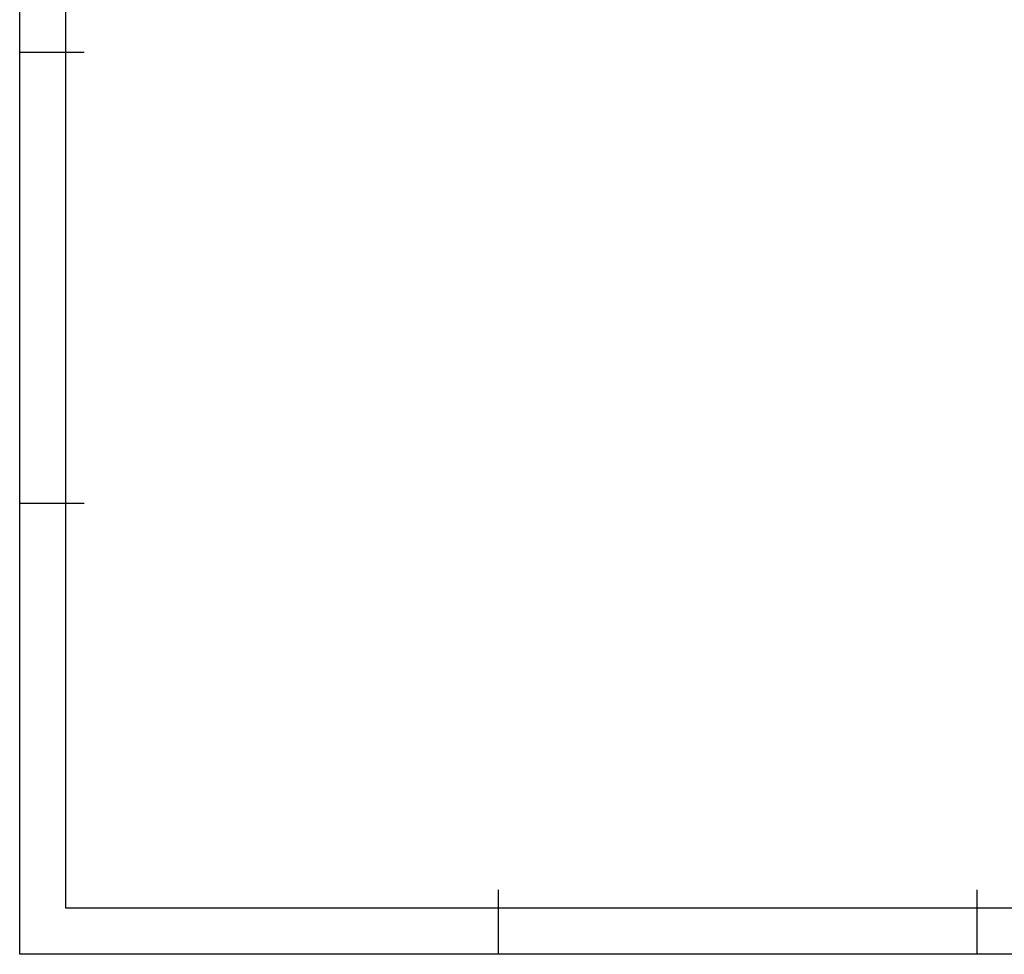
# Model space of a CAD drawing. Header units: millimetres. Extents: x -6037 to 345, y 512 to 4315.
# Tile 1 of 256: x -6037 to -5877, y 3877 to 4028. Entities that reach past the tile are written whole.
import ezdxf

# ---------------------------------------------------------------- set-up
doc = ezdxf.new("R2010")
doc.units = ezdxf.units.MM
doc.header["$LTSCALE"] = 5
doc.layers.add('HMI-D4', color=250, linetype='Continuous')

msp = doc.modelspace()

# ---------------------------------------------------------------- linework, layer by layer
at = {"layer": 'HMI-D4', "color": 0}
for points in [[(-5416.25, 4315.42), (-5416.25, 3876.85), (-6036.52, 3876.85), (-6036.52, 4315.42)], [(-5423.73, 4307.94), (-5423.73, 3884.33), (-6029.04, 3884.33), (-6029.04, 4307.94)]]:
    msp.add_lwpolyline(points, close=True, dxfattribs=at)
for points in [[(-6036.52, 4023.04), (-6026.08, 4023.04)], [(-6036.52, 3949.94), (-6026.08, 3949.94)], [(-5958.99, 3876.85), (-5958.99, 3887.29)], [(-5881.46, 3876.85), (-5881.46, 3887.29)]]:
    msp.add_lwpolyline(points, dxfattribs=at)

doc.saveas('drawing.dxf')
